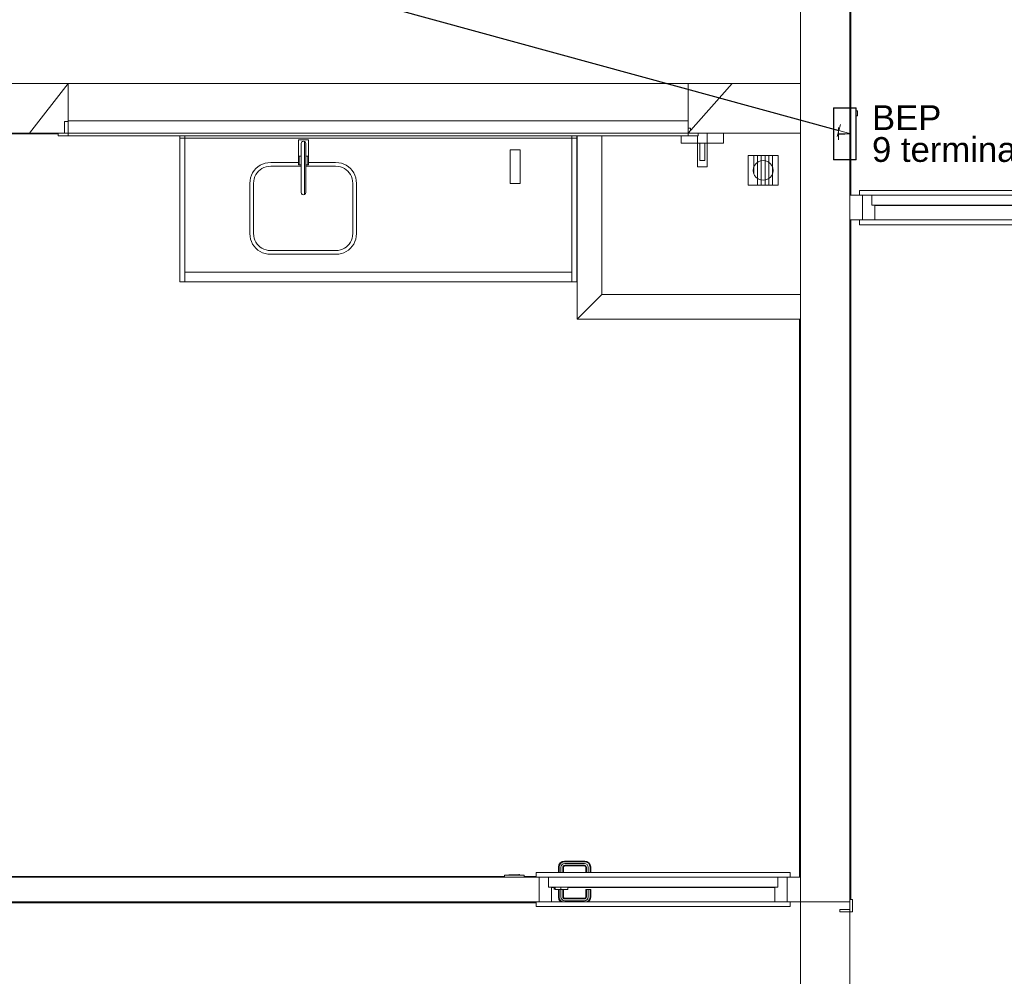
# Model space of a CAD drawing. Header units: millimetres. Extents: x 659 to 1031, y -73 to 11.
# Tile 31 of 141: x 713.31 to 721.25, y -24.1 to -16.39. Entities that reach past the tile are written whole.
import ezdxf

# ---------------------------------------------------------------- set-up
doc = ezdxf.new("R2010")
doc.units = ezdxf.units.MM
doc.header["$MEASUREMENT"] = 0
doc.linetypes.add('NULL', pattern=[0])
for name, color, linetype, lineweight in [('IFC-Elemento construtivo genérico-Contorno', 253, 'Continuous', 5), ('IFC-Elemento de distribuição-Contorno', 253, 'Continuous', 5), ('IFC-Elemento de mobília-Contorno', 152, 'Continuous', 5), ('IFC-Janela-Contorno', 142, 'Continuous', 5), ('IFC-Laje-Contorno', 134, 'Continuous', 5), ('IFC-Parede padrão-Contorno', 44, 'Continuous', 5), ('IFC-Pilar-Contorno', 83, 'Continuous', 5), ('IFC-Porta-Contorno', 142, 'Continuous', 5), ('IFC-Viga-Contorno', 66, 'Continuous', 5), ('PR-Barramento de equipotencialização', 86, 'Continuous', 18), ('PR-Condutos 50mm²', 30, 'Continuous', 25), ('PR-Conexões', 5, 'Continuous', 20), ('Textos', 7, 'Continuous', 9)]:
    doc.layers.add(name, color=color, linetype=linetype, lineweight=lineweight)
doc.styles.add('Arial', font='arial.ttf')

msp = doc.modelspace()

# ---------------------------------------------------------------- linework, layer by layer
at = {"layer": 'IFC-Elemento construtivo genérico-Contorno', "color": 8, "lineweight": 5}
for p, q in [((713.6724, -17.3018), (713.6724, -17.2078)), ((713.6724, -17.2078), (713.7017, -17.2078)), ((713.6644, -17.3018), (713.7017, -17.3018)), ((714.6027, -17.3418), (714.6027, -17.3218)), ((714.6027, -17.3418), (714.6427, -17.3418)), ((714.6027, -18.5018), (714.6027, -17.3418)), ((714.6427, -17.3418), (714.6427, -17.3218)), ((714.6427, -17.3418), (717.7627, -17.3418)), ((714.6427, -18.5018), (714.6427, -17.3418)), ((717.7627, -17.3418), (717.7627, -17.3218)), ((717.7627, -17.3418), (717.8027, -17.3418)), ((717.7627, -18.5018), (717.7627, -17.3418)), ((717.8027, -17.3418), (717.8027, -17.3218)), ((717.8027, -18.5018), (717.8027, -17.3418)), ((717.2659, -17.4368), (717.3459, -17.4368)), ((717.2659, -17.5168), (717.2659, -17.4368)), ((717.3459, -17.5168), (717.3459, -17.4368)), ((717.2659, -17.7068), (717.2659, -17.5168)), ((717.3459, -17.7068), (717.3459, -17.5168)), ((719.1858, -17.4818), (719.4258, -17.4818)), ((719.1858, -17.7218), (719.1858, -17.4818)), ((719.2308, -17.628), (719.2308, -17.4818)), ((719.2308, -17.4818), (719.2608, -17.4818)), ((719.2493, -17.5452), (719.2658, -17.5325)), ((719.2608, -17.7218), (719.2608, -17.4818)), ((719.2658, -17.5325), (719.2851, -17.5245)), ((719.2851, -17.5245), (719.3058, -17.5218)), ((719.2908, -17.7217), (719.2908, -17.4818)), ((719.2908, -17.4818), (719.3208, -17.4818)), ((719.3058, -17.5218), (719.3266, -17.5245)), ((719.3208, -17.7218), (719.3208, -17.4818)), ((719.3266, -17.5245), (719.3458, -17.5325)), ((719.3458, -17.5325), (719.3624, -17.5452)), ((719.3508, -17.7217), (719.3508, -17.4818)), ((719.3508, -17.4818), (719.3808, -17.4818)), ((719.3808, -17.7218), (719.3808, -17.4818)), ((719.4258, -17.7218), (719.4258, -17.4818)), ((719.2258, -17.6018), (719.2285, -17.5811)), ((719.2258, -17.6018), (719.2285, -17.6225)), ((719.2285, -17.5811), (719.2366, -17.5618)), ((719.2366, -17.5618), (719.2493, -17.5452)), ((719.3624, -17.5452), (719.3751, -17.5618)), ((719.3751, -17.5618), (719.3831, -17.5811)), ((719.3831, -17.5811), (719.3858, -17.6018)), ((719.3831, -17.6225), (719.3858, -17.6018)), ((719.2285, -17.6225), (719.2366, -17.6418)), ((719.2366, -17.6418), (719.2493, -17.6583)), ((719.2493, -17.6583), (719.2658, -17.671)), ((719.2658, -17.671), (719.2851, -17.679)), ((719.2851, -17.679), (719.3058, -17.6818)), ((719.3058, -17.6818), (719.3266, -17.679)), ((719.3266, -17.679), (719.3458, -17.671)), ((719.3458, -17.671), (719.3624, -17.6583)), ((719.3624, -17.6583), (719.3751, -17.6418)), ((719.3751, -17.6418), (719.3831, -17.6225)), ((717.2659, -17.7068), (717.3459, -17.7068)), ((719.1858, -17.7218), (719.4258, -17.7218)), ((719.2308, -17.7217), (719.2308, -17.7217)), ((714.6427, -18.4218), (717.7627, -18.4218)), ((714.6027, -18.5018), (714.6427, -18.5018)), ((714.6427, -18.5018), (717.7627, -18.5018)), ((717.7627, -18.5018), (717.8027, -18.5018)), ((717.2217, -23.2858), (717.3777, -23.2858)), ((717.2217, -23.3018), (717.2217, -23.2858)), ((717.2548, -23.2858), (717.2548, -23.2842)), ((717.2548, -23.2842), (717.3448, -23.2842)), ((717.2998, -23.2842), (717.3417, -23.2813)), ((717.3365, -23.2812), (717.3366, -23.2809)), ((717.3365, -23.2812), (717.3366, -23.2816)), ((717.3366, -23.2809), (717.3369, -23.2806)), ((717.3366, -23.2816), (717.3385, -23.2812)), ((717.3369, -23.2806), (717.3372, -23.2804)), ((717.3372, -23.2804), (717.3375, -23.2803)), ((717.3375, -23.2803), (717.338, -23.2805)), ((717.338, -23.2805), (717.3384, -23.2808)), ((717.338, -23.2805), (717.3383, -23.2807)), ((717.3383, -23.2807), (717.3384, -23.2808)), ((717.3384, -23.2808), (717.3385, -23.2812)), ((717.3417, -23.2842), (717.3417, -23.2813)), ((717.3448, -23.2858), (717.3448, -23.2842)), ((717.3777, -23.3018), (717.3777, -23.2858))]:
    msp.add_line(p, q, dxfattribs=at)
at = {"layer": 'IFC-Elemento de distribuição-Contorno', "color": 8, "lineweight": 5}
for p, q in [((718.7017, -17.2618), (718.7023, -17.2618)), ((718.7023, -17.2618), (718.7066, -17.2618)), ((718.7066, -17.2618), (718.7105, -17.2618)), ((718.7105, -17.2618), (718.7138, -17.2618)), ((718.7138, -17.2618), (718.7165, -17.2618)), ((718.7165, -17.2618), (718.7185, -17.2618)), ((718.7185, -17.2618), (718.7197, -17.2618)), ((718.7197, -17.2618), (718.7201, -17.2618)), ((718.7201, -17.281), (718.7201, -17.2618)), ((718.8551, -17.3818), (718.8551, -17.3018)), ((718.9851, -17.3818), (718.9851, -17.3018)), ((715.5603, -17.3561), (715.5651, -17.3561)), ((715.5603, -17.4861), (715.5603, -17.3561)), ((715.5651, -17.3561), (715.574, -17.3561)), ((715.574, -17.3561), (715.586, -17.3561)), ((715.5817, -17.3841), (715.5841, -17.3751)), ((715.5841, -17.3751), (715.5907, -17.3685)), ((715.586, -17.3561), (715.5997, -17.3561)), ((715.5907, -17.3685), (715.5997, -17.3661)), ((715.5997, -17.3561), (715.6134, -17.3561)), ((715.5997, -17.3661), (715.6087, -17.3685)), ((715.6085, -17.3816), (715.6085, -17.3716)), ((715.6085, -17.3975), (715.6085, -17.3816)), ((715.6087, -17.3685), (715.6153, -17.3751)), ((715.6134, -17.3561), (715.6254, -17.3561)), ((715.6153, -17.3751), (715.6177, -17.3841)), ((715.6254, -17.3561), (715.6344, -17.3561)), ((715.6344, -17.3561), (715.6391, -17.3561)), ((715.6391, -17.4861), (715.6391, -17.3561)), ((718.6451, -17.3818), (718.6451, -17.3218)), ((718.6451, -17.3818), (718.7751, -17.3818)), ((718.7751, -17.3818), (718.7751, -17.3218)), ((718.7751, -17.5718), (718.7751, -17.3818)), ((718.7751, -17.3818), (718.8551, -17.3818)), ((718.7951, -17.5218), (718.7951, -17.3818)), ((718.8351, -17.5218), (718.8351, -17.3818)), ((718.8551, -17.3818), (718.9851, -17.3818)), ((718.8551, -17.5718), (718.8551, -17.3818)), ((715.5817, -17.3873), (715.5817, -17.3841)), ((715.5817, -17.3956), (715.5817, -17.3873)), ((715.5817, -17.4089), (715.5817, -17.3956)), ((715.5817, -17.4263), (715.5817, -17.4089)), ((715.5817, -17.4464), (715.5817, -17.4263)), ((715.5817, -17.4681), (715.5817, -17.4464)), ((715.6085, -17.4182), (715.6085, -17.3975)), ((715.6085, -17.4422), (715.6085, -17.4182)), ((715.6085, -17.4671), (715.6085, -17.4422)), ((715.6177, -17.3867), (715.6177, -17.3841)), ((715.6177, -17.3951), (715.6177, -17.3867)), ((715.6177, -17.4085), (715.6177, -17.3951)), ((715.6177, -17.4259), (715.6177, -17.4085)), ((715.6177, -17.4463), (715.6177, -17.4259)), ((715.6177, -17.4681), (715.6177, -17.4463)), ((715.5597, -17.4881), (715.5651, -17.4881)), ((715.5597, -17.5581), (715.5597, -17.4881)), ((715.5603, -17.4861), (715.5651, -17.4861)), ((715.5651, -17.4861), (715.574, -17.4861)), ((715.5651, -17.5581), (715.5651, -17.4881)), ((715.5651, -17.4881), (715.5797, -17.4881)), ((715.574, -17.4861), (715.5817, -17.4861)), ((715.5797, -17.4881), (715.5817, -17.4881)), ((715.5797, -17.4881), (715.5817, -17.4881)), ((715.5817, -17.6961), (715.5817, -17.4681)), ((715.6085, -17.6971), (715.6085, -17.4671)), ((715.6177, -17.6961), (715.6177, -17.4681)), ((715.6177, -17.4861), (715.6254, -17.4861)), ((715.6177, -17.4881), (715.6197, -17.4881)), ((715.6177, -17.4881), (715.6344, -17.4881)), ((715.6254, -17.4861), (715.6344, -17.4861)), ((715.6344, -17.4861), (715.6391, -17.4861)), ((715.6344, -17.5581), (715.6344, -17.4881)), ((715.6344, -17.4881), (715.6397, -17.4881)), ((715.6397, -17.5581), (715.6397, -17.4881)), ((718.7951, -17.5218), (718.8351, -17.5218)), ((715.5597, -17.5581), (715.5651, -17.5581)), ((715.5651, -17.5581), (715.5797, -17.5581)), ((715.5797, -17.5581), (715.5817, -17.5581)), ((715.6177, -17.5581), (715.6197, -17.5581)), ((715.6197, -17.5581), (715.6344, -17.5581)), ((715.6344, -17.5581), (715.6397, -17.5581)), ((718.7751, -17.5718), (718.8551, -17.5718)), ((715.5817, -17.7178), (715.5817, -17.6961)), ((715.6085, -17.7219), (715.6085, -17.6971)), ((715.6177, -17.7179), (715.6177, -17.6961)), ((715.5817, -17.7379), (715.5817, -17.7178)), ((715.5817, -17.7553), (715.5817, -17.7379)), ((715.5817, -17.7686), (715.5817, -17.7553)), ((715.5817, -17.7769), (715.5817, -17.7686)), ((715.5817, -17.7798), (715.5817, -17.7769)), ((715.5817, -17.7798), (715.584, -17.7888)), ((715.6085, -17.746), (715.6085, -17.7219)), ((715.6085, -17.7667), (715.6085, -17.746)), ((715.6085, -17.7826), (715.6085, -17.7667)), ((715.6151, -17.7894), (715.6177, -17.7804)), ((715.6177, -17.7383), (715.6177, -17.7179)), ((715.6177, -17.7557), (715.6177, -17.7383)), ((715.6177, -17.7691), (715.6177, -17.7557)), ((715.6177, -17.7775), (715.6177, -17.7691)), ((715.6177, -17.7804), (715.6177, -17.7775)), ((715.584, -17.7888), (715.5905, -17.7955)), ((715.5905, -17.7955), (715.5994, -17.7981)), ((715.5994, -17.7981), (715.6085, -17.7958)), ((715.6085, -17.7926), (715.6085, -17.7826)), ((715.6085, -17.7958), (715.6151, -17.7894)), ((715.6085, -17.7958), (715.6085, -17.7926))]:
    msp.add_line(p, q, dxfattribs=at)
at = {"layer": 'IFC-Elemento de mobília-Contorno', "color": 8, "lineweight": 5}
for p, q in [((715.29, -17.5443), (715.3112, -17.5401)), ((715.3112, -17.5401), (715.3361, -17.5385)), ((715.3361, -17.5385), (715.5597, -17.5385)), ((715.6397, -17.5385), (715.859, -17.5385)), ((715.859, -17.5385), (715.8839, -17.5401)), ((715.8839, -17.5401), (715.9051, -17.5443)), ((715.1803, -17.6405), (715.1899, -17.6212)), ((715.1899, -17.6212), (715.2019, -17.6033)), ((715.2019, -17.6033), (715.2161, -17.587)), ((715.2159, -17.6362), (715.2257, -17.6216)), ((715.2161, -17.587), (715.2323, -17.5728)), ((715.2257, -17.6216), (715.2373, -17.6083)), ((715.2323, -17.5728), (715.2502, -17.5608)), ((715.2373, -17.6083), (715.2506, -17.5967)), ((715.2502, -17.5608), (715.2696, -17.5513)), ((715.2506, -17.5967), (715.2653, -17.5869)), ((715.2653, -17.5869), (715.2811, -17.5791)), ((715.2696, -17.5513), (715.29, -17.5443)), ((715.2811, -17.5791), (715.2978, -17.5734)), ((715.2978, -17.5734), (715.3151, -17.57)), ((715.3151, -17.57), (715.3371, -17.5685)), ((715.3371, -17.5685), (715.5817, -17.5685)), ((715.6177, -17.5685), (715.858, -17.5685)), ((715.858, -17.5685), (715.88, -17.5699)), ((715.88, -17.5699), (715.8973, -17.5734)), ((715.8973, -17.5734), (715.914, -17.5791)), ((715.9051, -17.5443), (715.9255, -17.5513)), ((715.914, -17.5791), (715.9298, -17.5869)), ((715.9255, -17.5513), (715.9449, -17.5608)), ((715.9298, -17.5869), (715.9445, -17.5967)), ((715.9445, -17.5967), (715.9578, -17.6083)), ((715.9449, -17.5608), (715.9628, -17.5728)), ((715.9578, -17.6083), (715.9694, -17.6216)), ((715.9628, -17.5728), (715.979, -17.587)), ((715.9694, -17.6216), (715.9792, -17.6362)), ((715.979, -17.587), (715.9932, -17.6033)), ((715.9932, -17.6033), (716.0052, -17.6212)), ((716.0052, -17.6212), (716.0148, -17.6405)), ((715.1675, -17.7071), (715.1692, -17.6821)), ((715.1692, -17.6821), (715.1734, -17.661)), ((715.1734, -17.661), (715.1803, -17.6405)), ((715.1975, -17.7081), (715.199, -17.686)), ((715.199, -17.686), (715.2024, -17.6687)), ((715.2024, -17.6687), (715.2081, -17.652)), ((715.2081, -17.652), (715.2159, -17.6362)), ((715.9792, -17.6362), (715.987, -17.652)), ((715.987, -17.652), (715.9926, -17.6687)), ((715.9926, -17.6687), (715.9961, -17.686)), ((715.9961, -17.686), (715.9975, -17.7081)), ((716.0148, -17.6405), (716.0217, -17.661)), ((716.0217, -17.661), (716.0259, -17.6821)), ((716.0259, -17.6821), (716.0275, -17.7071)), ((715.1675, -18.1099), (715.1675, -17.7071)), ((715.1975, -18.1089), (715.1975, -17.7081)), ((715.9975, -18.1089), (715.9975, -17.7081)), ((716.0275, -18.1099), (716.0275, -17.7071)), ((715.1675, -18.1099), (715.1692, -18.1349)), ((715.1692, -18.1349), (715.1734, -18.1561)), ((715.1734, -18.1561), (715.1803, -18.1765)), ((715.1803, -18.1765), (715.1899, -18.1958)), ((715.1975, -18.1089), (715.199, -18.131)), ((715.199, -18.131), (715.2024, -18.1483)), ((715.2024, -18.1483), (715.2081, -18.165)), ((715.2081, -18.165), (715.2159, -18.1808)), ((715.9792, -18.1808), (715.987, -18.165)), ((715.987, -18.165), (715.9926, -18.1483)), ((715.9926, -18.1483), (715.9961, -18.131)), ((715.9961, -18.131), (715.9975, -18.1089)), ((716.0052, -18.1958), (716.0148, -18.1765)), ((716.0148, -18.1765), (716.0217, -18.1561)), ((716.0217, -18.1561), (716.0259, -18.1349)), ((716.0259, -18.1349), (716.0275, -18.1099)), ((715.1899, -18.1958), (715.2019, -18.2138)), ((715.2019, -18.2138), (715.2161, -18.23)), ((715.2159, -18.1808), (715.2257, -18.1955)), ((715.2161, -18.23), (715.2323, -18.2442)), ((715.2257, -18.1955), (715.2373, -18.2087)), ((715.2323, -18.2442), (715.2502, -18.2562)), ((715.2373, -18.2087), (715.2506, -18.2204)), ((715.2502, -18.2562), (715.2696, -18.2657)), ((715.2506, -18.2204), (715.2653, -18.2302)), ((715.2653, -18.2302), (715.2811, -18.238)), ((715.2811, -18.238), (715.2978, -18.2436)), ((715.2978, -18.2436), (715.3151, -18.2471)), ((715.3151, -18.2471), (715.3371, -18.2485)), ((715.3371, -18.2485), (715.858, -18.2485)), ((715.858, -18.2485), (715.88, -18.2471)), ((715.88, -18.2471), (715.8973, -18.2436)), ((715.8973, -18.2436), (715.914, -18.238)), ((715.914, -18.238), (715.9298, -18.2301)), ((715.9255, -18.2657), (715.9449, -18.2562)), ((715.9298, -18.2301), (715.9445, -18.2203)), ((715.9445, -18.2203), (715.9578, -18.2087)), ((715.9449, -18.2562), (715.9628, -18.2442)), ((715.9578, -18.2087), (715.9694, -18.1955)), ((715.9628, -18.2442), (715.979, -18.23)), ((715.9694, -18.1955), (715.9792, -18.1808)), ((715.979, -18.23), (715.9932, -18.2138)), ((715.9932, -18.2138), (716.0052, -18.1958)), ((715.2696, -18.2657), (715.29, -18.2727)), ((715.29, -18.2727), (715.3112, -18.2769)), ((715.3112, -18.2769), (715.3361, -18.2785)), ((715.3361, -18.2785), (715.859, -18.2785)), ((715.859, -18.2785), (715.8839, -18.2769)), ((715.8839, -18.2769), (715.9051, -18.2727)), ((715.9051, -18.2727), (715.9255, -18.2657))]:
    msp.add_line(p, q, dxfattribs=at)
at = {"layer": 'IFC-Janela-Contorno', "color": 8, "lineweight": 5}
for p, q in [((713.7017, -17.2018), (713.7017, -17.0418)), ((713.7017, -17.0418), (713.7017, -17.0418)), ((713.7017, -17.2018), (718.7017, -17.2018)), ((713.7017, -17.3018), (713.7017, -17.2018)), ((718.7017, -17.3018), (718.7017, -17.2018)), ((713.6217, -17.3026), (713.6217, -17.3018)), ((713.6217, -17.3018), (713.6724, -17.3018)), ((713.6217, -17.3218), (713.6217, -17.3026)), ((713.7017, -17.3018), (715.0766, -17.3018)), ((713.7017, -17.3178), (713.7017, -17.3018)), ((717.2638, -17.3018), (718.3574, -17.3018)), ((718.7017, -17.3178), (718.7017, -17.3018)), ((718.7017, -17.3018), (718.7817, -17.3018)), ((718.7017, -17.3058), (718.7017, -17.3018)), ((718.7817, -17.3209), (718.7817, -17.3018)), ((718.7817, -17.3218), (718.7817, -17.3018)), ((713.6217, -17.3218), (713.626, -17.3218)), ((713.626, -17.3218), (713.7017, -17.3218)), ((713.7017, -17.3218), (713.7017, -17.3058)), ((713.7017, -17.3218), (713.7017, -17.3178)), ((713.7017, -17.3218), (714.7337, -17.3218)), ((714.7337, -17.3218), (718.7017, -17.3218)), ((718.7017, -17.3218), (718.7017, -17.3058)), ((718.7017, -17.3218), (718.7817, -17.3218)), ((718.7817, -17.3218), (718.7817, -17.3209))]:
    msp.add_line(p, q, dxfattribs=at)
at = {"layer": 'IFC-Laje-Contorno', "color": 8, "lineweight": 5}
msp.add_line((718.7017, -16.9018), (719.0555, -16.9018), dxfattribs=at)
at = {"layer": 'IFC-Parede padrão-Contorno', "color": 8, "lineweight": 5}
for p, q in [((719.6058, -23.5018), (719.6058, -14.9067)), ((720.0058, -23.5018), (720.0058, -14.9067)), ((713.2338, -16.9018), (713.7017, -16.9018)), ((713.3903, -17.3018), (713.7017, -16.9018)), ((713.7017, -17.3018), (713.7017, -16.9018)), ((713.7017, -16.9018), (718.7017, -16.9018)), ((718.7017, -17.3018), (718.7017, -16.9018)), ((718.7017, -17.3018), (718.7017, -16.9018)), ((718.7017, -17.3018), (719.0555, -16.9018)), ((718.7017, -16.9018), (719.0555, -16.9018)), ((719.0555, -16.9018), (719.6058, -16.9018)), ((712.9059, -17.3018), (713.3903, -17.3018)), ((713.3903, -17.3018), (713.7017, -17.3018)), ((715.0766, -17.3018), (717.2638, -17.3018)), ((718.3574, -17.3018), (718.7017, -17.3018)), ((718.7017, -17.3018), (719.0555, -17.3018)), ((719.0555, -17.3018), (719.6058, -17.3018)), ((717.8059, -18.8018), (717.8059, -17.3218)), ((718.0059, -18.6018), (718.0059, -17.3218)), ((720.0058, -17.8018), (720.0461, -17.8018)), ((720.0461, -17.8018), (720.0824, -17.8018)), ((720.1065, -17.9971), (720.1065, -17.8018)), ((720.0058, -18.0018), (720.0461, -18.0018)), ((720.0461, -18.0018), (720.1065, -18.0018)), ((717.8059, -18.8018), (718.0059, -18.6018)), ((718.0059, -18.6018), (719.6058, -18.6018)), ((717.8059, -18.8018), (719.6058, -18.8018)), ((712.9059, -23.3018), (714.7434, -23.3018)), ((714.7434, -23.3018), (717.4757, -23.3018)), ((717.4997, -23.4972), (717.4997, -23.3018)), ((719.4997, -23.4972), (719.4997, -23.3018)), ((719.5022, -23.3018), (719.6058, -23.3018)), ((712.9059, -23.5018), (714.7434, -23.5018)), ((714.7434, -23.5018), (717.4997, -23.5018)), ((717.4997, -23.5018), (717.4997, -23.4972)), ((719.4997, -23.5018), (719.4997, -23.4972)), ((719.5237, -23.5018), (719.6058, -23.5018)), ((719.6058, -23.5018), (720.0058, -23.5018)), ((719.6058, -26.5018), (719.6058, -23.5018)), ((720.0058, -26.5018), (720.0058, -23.5018))]:
    msp.add_line(p, q, dxfattribs=at)
at = {"layer": 'IFC-Pilar-Contorno', "color": 8, "lineweight": 5}
for p, q in [((720.005, -23.4821), (720.025, -23.4821)), ((720.005, -23.5621), (720.005, -23.4821)), ((720.025, -23.5821), (720.025, -23.4821)), ((719.925, -23.5821), (719.925, -23.5621)), ((719.925, -23.5621), (720.005, -23.5621)), ((719.925, -23.5821), (720.025, -23.5821))]:
    msp.add_line(p, q, dxfattribs=at)
at = {"layer": 'IFC-Porta-Contorno', "color": 8, "lineweight": 5}
for p, q in [((720.0824, -17.7638), (722.1305, -17.7638)), ((720.0824, -17.8018), (720.0824, -17.7638)), ((720.0824, -17.8018), (722.1305, -17.8018)), ((720.1065, -18.0018), (720.1065, -17.8064)), ((720.1824, -17.8022), (720.1824, -17.8018)), ((720.1824, -17.8818), (720.1824, -17.8022)), ((720.1824, -17.8818), (722.0199, -17.8818)), ((720.2065, -18.0018), (720.2065, -17.8818)), ((720.2065, -17.8858), (721.8765, -17.8858)), ((720.0824, -18.0018), (722.1305, -18.0018)), ((720.0824, -18.0398), (720.0824, -18.0018)), ((720.0824, -18.0398), (722.1305, -18.0398)), ((717.6701, -23.1862), (717.6865, -23.1753)), ((717.6865, -23.1753), (717.7038, -23.1718)), ((717.6887, -23.1808), (717.7044, -23.1777)), ((717.7038, -23.1718), (717.8677, -23.1718)), ((717.7044, -23.1777), (717.8671, -23.1777)), ((717.8671, -23.1777), (717.8827, -23.1808)), ((717.8677, -23.1718), (717.885, -23.1753)), ((717.885, -23.1753), (717.9014, -23.1862)), ((717.6557, -23.2199), (717.6592, -23.2026)), ((717.6557, -23.2638), (717.6557, -23.2199)), ((717.6592, -23.2026), (717.6701, -23.1862)), ((717.6616, -23.2204), (717.6647, -23.2048)), ((717.6616, -23.2638), (717.6616, -23.2204)), ((717.6647, -23.2048), (717.6743, -23.1904)), ((717.6743, -23.1904), (717.6887, -23.1808)), ((717.6757, -23.2218), (717.678, -23.2104)), ((717.6757, -23.2638), (717.6757, -23.2218)), ((717.678, -23.2104), (717.6845, -23.2006)), ((717.6845, -23.2006), (717.6942, -23.1941)), ((717.6899, -23.2232), (717.6914, -23.2159)), ((717.6899, -23.2638), (717.6899, -23.2232)), ((717.6914, -23.2159), (717.6947, -23.2108)), ((717.6942, -23.1941), (717.7057, -23.1918)), ((717.6947, -23.2108), (717.6998, -23.2074)), ((717.6957, -23.2238), (717.6969, -23.2182)), ((717.6957, -23.2638), (717.6957, -23.2238)), ((717.6969, -23.2182), (717.6989, -23.215)), ((717.6989, -23.215), (717.7021, -23.213)), ((717.6998, -23.2074), (717.7071, -23.206)), ((717.7021, -23.213), (717.7077, -23.2118)), ((717.7057, -23.1918), (717.8657, -23.1918)), ((717.7071, -23.206), (717.8644, -23.206)), ((717.7077, -23.2118), (717.8638, -23.2118)), ((717.8638, -23.2118), (717.8694, -23.213)), ((717.8644, -23.206), (717.8717, -23.2074)), ((717.8657, -23.1918), (717.8772, -23.1941)), ((717.8694, -23.213), (717.8725, -23.215)), ((717.8717, -23.2074), (717.8767, -23.2108)), ((717.8725, -23.215), (717.8746, -23.2182)), ((717.8746, -23.2182), (717.8757, -23.2238)), ((717.8757, -23.2638), (717.8757, -23.2238)), ((717.8767, -23.2108), (717.8801, -23.2159)), ((717.8772, -23.1941), (717.8869, -23.2006)), ((717.8801, -23.2159), (717.8816, -23.2232)), ((717.8816, -23.2638), (717.8816, -23.2232)), ((717.8827, -23.1808), (717.8971, -23.1904)), ((717.8869, -23.2006), (717.8935, -23.2104)), ((717.8935, -23.2104), (717.8957, -23.2218)), ((717.8957, -23.2638), (717.8957, -23.2218)), ((717.8971, -23.1904), (717.9068, -23.2048)), ((717.9014, -23.1862), (717.9123, -23.2026)), ((717.9068, -23.2048), (717.9099, -23.2204)), ((717.9099, -23.2638), (717.9099, -23.2204)), ((717.9123, -23.2026), (717.9157, -23.2199)), ((717.9157, -23.2638), (717.9157, -23.2199)), ((717.4757, -23.3018), (717.4757, -23.2638)), ((717.4757, -23.2638), (719.5237, -23.2638)), ((717.4757, -23.3018), (719.5237, -23.3018)), ((717.5757, -23.3814), (717.5757, -23.3018)), ((719.4237, -23.3023), (719.4237, -23.3018)), ((719.4237, -23.3818), (719.4237, -23.3023)), ((719.4998, -23.3065), (719.4998, -23.3018)), ((719.4998, -23.5018), (719.4998, -23.3065)), ((719.5237, -23.3018), (719.5237, -23.2638)), ((717.5757, -23.3818), (717.5757, -23.3814)), ((717.5757, -23.3818), (717.5862, -23.3818)), ((717.5758, -23.3818), (717.5998, -23.3818)), ((717.5862, -23.3818), (719.4237, -23.3818)), ((717.5998, -23.5018), (717.5998, -23.3818)), ((717.5998, -23.3858), (717.6217, -23.3858)), ((717.6217, -23.382), (717.6217, -23.3818)), ((717.6217, -23.4016), (717.6217, -23.382)), ((717.6217, -23.4018), (717.6217, -23.4016)), ((717.6217, -23.4018), (717.6219, -23.4018)), ((717.629, -23.382), (717.629, -23.3818)), ((717.629, -23.4016), (717.629, -23.382)), ((717.629, -23.4018), (717.629, -23.4016)), ((717.629, -23.4018), (717.6487, -23.4018)), ((717.6487, -23.4018), (717.6757, -23.4018)), ((717.6557, -23.4638), (717.6557, -23.4018)), ((717.6616, -23.4632), (717.6616, -23.4018)), ((717.6757, -23.382), (717.6757, -23.3818)), ((717.6757, -23.4016), (717.6757, -23.382)), ((717.6757, -23.4018), (717.6757, -23.4016)), ((717.6757, -23.4618), (717.6757, -23.4018)), ((717.6757, -23.4018), (717.7027, -23.4018)), ((717.6899, -23.4604), (717.6899, -23.4018)), ((717.6957, -23.4599), (717.6957, -23.4018)), ((717.7027, -23.4018), (717.7225, -23.4018)), ((717.7223, -23.4018), (717.7225, -23.4018)), ((717.7225, -23.4018), (717.7298, -23.4018)), ((717.7298, -23.382), (717.7298, -23.3818)), ((717.7298, -23.4016), (717.7298, -23.382)), ((717.7298, -23.3858), (719.3998, -23.3858)), ((717.7298, -23.4018), (717.7298, -23.4016)), ((717.8757, -23.4018), (717.8816, -23.4018)), ((717.8757, -23.4599), (717.8757, -23.4018)), ((717.8816, -23.4604), (717.8816, -23.4018)), ((717.8816, -23.4018), (717.8957, -23.4018)), ((717.8957, -23.4618), (717.8957, -23.4018)), ((717.8957, -23.4018), (717.9099, -23.4018)), ((717.9099, -23.4632), (717.9099, -23.4018)), ((717.9099, -23.4018), (717.9157, -23.4018)), ((717.9157, -23.4638), (717.9157, -23.4018)), ((719.3998, -23.5018), (719.3998, -23.3818)), ((717.6557, -23.4638), (717.6592, -23.4811)), ((717.6592, -23.4811), (717.6701, -23.4975)), ((717.6616, -23.4632), (717.6647, -23.4788)), ((717.6647, -23.4788), (717.6743, -23.4932)), ((717.6743, -23.4932), (717.6872, -23.5018)), ((717.6757, -23.4618), (717.678, -23.4733)), ((717.678, -23.4733), (717.6845, -23.4831)), ((717.6845, -23.4831), (717.6942, -23.4896)), ((717.6899, -23.4604), (717.6914, -23.4678)), ((717.6914, -23.4678), (717.6947, -23.4729)), ((717.6942, -23.4896), (717.7057, -23.4918)), ((717.6947, -23.4729), (717.6998, -23.4762)), ((717.6957, -23.4599), (717.6969, -23.4655)), ((717.6969, -23.4655), (717.6989, -23.4686)), ((717.6989, -23.4686), (717.7021, -23.4707)), ((717.6998, -23.4762), (717.7071, -23.4777)), ((717.7021, -23.4707), (717.7077, -23.4718)), ((717.7057, -23.4918), (717.8657, -23.4918)), ((717.7071, -23.4777), (717.8644, -23.4777)), ((717.7077, -23.4718), (717.8638, -23.4718)), ((717.8638, -23.4718), (717.8694, -23.4707)), ((717.8644, -23.4777), (717.8717, -23.4762)), ((717.8657, -23.4918), (717.8772, -23.4896)), ((717.8694, -23.4707), (717.8725, -23.4686)), ((717.8717, -23.4762), (717.8767, -23.4729)), ((717.8725, -23.4686), (717.8746, -23.4655)), ((717.8746, -23.4655), (717.8757, -23.4599)), ((717.8767, -23.4729), (717.8801, -23.4678)), ((717.8772, -23.4896), (717.8869, -23.4831)), ((717.8801, -23.4678), (717.8816, -23.4604)), ((717.8843, -23.5018), (717.8971, -23.4932)), ((717.8869, -23.4831), (717.8935, -23.4733)), ((717.8935, -23.4733), (717.8957, -23.4618)), ((717.8971, -23.4932), (717.9068, -23.4788)), ((717.9014, -23.4975), (717.9123, -23.4811)), ((717.9068, -23.4788), (717.9099, -23.4632)), ((717.9123, -23.4811), (717.9157, -23.4638)), ((717.4757, -23.5398), (717.4757, -23.5018)), ((717.4757, -23.5018), (719.5237, -23.5018)), ((717.4757, -23.5398), (719.5237, -23.5398)), ((717.6701, -23.4975), (717.6767, -23.5018)), ((717.8948, -23.5018), (717.9014, -23.4975)), ((719.5237, -23.5398), (719.5237, -23.5018))]:
    msp.add_line(p, q, dxfattribs=at)
at = {"layer": 'IFC-Viga-Contorno', "color": 8, "lineweight": 5}
for p, q in [((720.0118, -17.8018), (720.0118, -14.9067)), ((713.3903, -17.3018), (713.6724, -17.3018)), ((712.9119, -17.3078), (713.6217, -17.3078)), ((720.0118, -23.4821), (720.0118, -18.0018)), ((719.5998, -18.8018), (719.6058, -18.8018)), ((719.5998, -23.3018), (719.5998, -18.8018)), ((720.0058, -23.4821), (720.0058, -22.3521)), ((712.9119, -23.2958), (717.2217, -23.2958)), ((714.7434, -23.3018), (715.0766, -23.3018)), ((717.3777, -23.2958), (717.4757, -23.2958)), ((704.9762, -23.5078), (717.4738, -23.5078)), ((717.4738, -23.5078), (717.4738, -23.5018))]:
    msp.add_line(p, q, dxfattribs=at)
at = {"layer": 'PR-Barramento de equipotencialização'}
for p, q in [((719.8733, -17.0972), (719.8733, -17.5172)), ((719.8753, -17.0972), (719.8733, -17.0972)), ((720.0533, -17.0972), (719.8753, -17.0972)), ((720.0533, -17.0992), (719.8753, -17.0992)), ((719.8753, -17.0992), (719.8753, -17.5152)), ((720.0553, -17.0972), (720.0533, -17.0972)), ((720.0533, -17.5152), (720.0533, -17.0992)), ((720.0553, -17.1621), (720.0553, -17.0972)), ((720.0553, -17.1203), (720.0553, -17.123)), ((720.0653, -17.1203), (720.0553, -17.1203)), ((720.0553, -17.123), (720.0553, -17.1289)), ((720.0553, -17.1289), (720.0553, -17.1369)), ((720.0553, -17.1369), (720.0553, -17.1456)), ((720.0553, -17.1456), (720.0553, -17.1536)), ((720.0653, -17.123), (720.0653, -17.1203)), ((720.0653, -17.1289), (720.0653, -17.123)), ((720.0653, -17.1369), (720.0653, -17.1289)), ((720.0653, -17.1456), (720.0653, -17.1369)), ((720.0653, -17.1536), (720.0653, -17.1456)), ((720.0553, -17.1536), (720.0553, -17.1594)), ((720.0553, -17.1594), (720.0553, -17.1621)), ((720.0553, -17.5172), (720.0553, -17.1621)), ((720.0553, -17.1621), (720.0653, -17.1621)), ((720.0653, -17.1594), (720.0653, -17.1536)), ((720.0653, -17.1621), (720.0653, -17.1594)), ((719.8733, -17.5172), (719.8753, -17.5172)), ((719.8753, -17.5152), (720.0533, -17.5152)), ((719.8753, -17.5172), (720.0533, -17.5172)), ((720.0533, -17.5172), (720.0553, -17.5172))]:
    msp.add_line(p, q, dxfattribs=at)
at = {"layer": 'PR-Condutos 50mm²'}
for p, q in [((710.6024, -14.7284), (719.9154, -17.2798)), ((719.9118, -17.3062), (719.9647, -17.3062))]:
    msp.add_line(p, q, dxfattribs=at)
at = {"layer": 'PR-Conexões'}
for p, q in [((719.9022, -17.328), (719.9286, -17.2316)), ((719.9118, -17.3562), (719.9118, -17.2562)), ((720.0118, -17.3062), (719.9154, -17.2798)), ((720.0118, -17.3062), (719.9118, -17.3062))]:
    msp.add_line(p, q, dxfattribs=at)

# ---------------------------------------------------------------- texts
at = {"layer": 'Textos', "linetype": 'NULL', "char_height": 0.2, "attachment_point": 7, "line_spacing_factor": 0.6, "style": 'Arial'}
for s, insert, width in [('BEP', (720.1833, -17.2762), 1.118598), ('9 terminais 210x210x90mm Metálica', (720.1833, -17.5362), 9.09878)]:
    msp.add_mtext(s, dxfattribs=dict(at, insert=insert, width=width))

doc.saveas('drawing.dxf')
